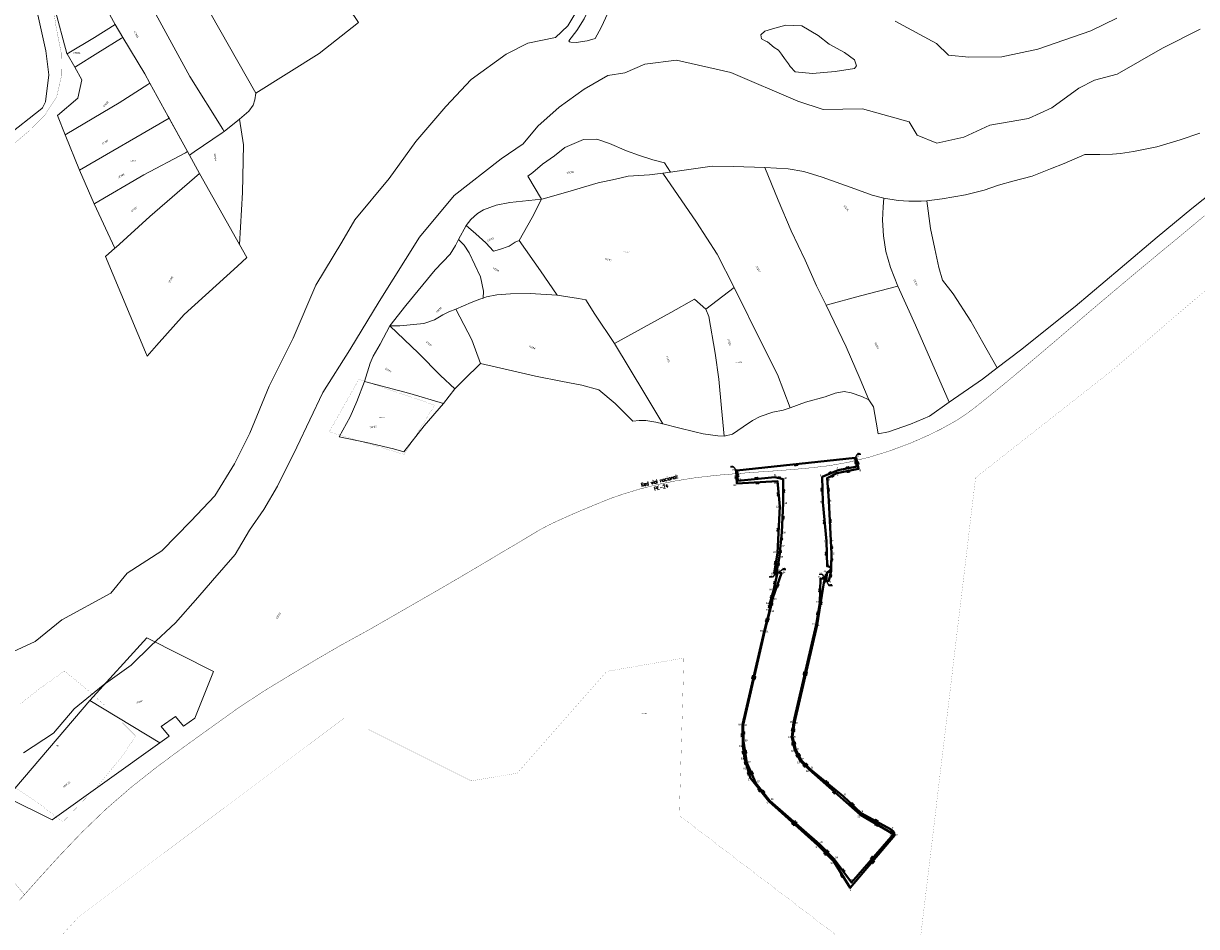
# Model space of a CAD drawing. Header units: metres. Extents: x 347609 to 404409, y 8548087 to 8605413.
# Tile 21 of 46: x 379702 to 380352, y 8570946 to 8571446. Entities that reach past the tile are written whole.
import ezdxf
from ezdxf import colors
from ezdxf.entities.mleader import LeaderData, LeaderLine
from ezdxf.enums import TextEntityAlignment as Align
from ezdxf.math import Vec2, Vec3

# ---------------------------------------------------------------- set-up
doc = ezdxf.new("R2010")
doc.units = ezdxf.units.M
doc.linetypes.add('ACAD_ISO04W100', pattern=[30, 24, -3, 0, -3])
for name, color, linetype in [('00_TEXTO', 7, 'Continuous'), ('manzanas', 2, 'Continuous'), ('Predios Rurales', 90, 'Continuous'), ('VERTICES', 244, 'Continuous'), ('ZR_LIMA_PSAD56_A_WGS84', 210, 'Continuous')]:
    doc.layers.add(name, color=color, linetype=linetype)
doc.layers.add('01. RIO', color=7, linetype='Continuous', lineweight=5, true_color=0x2776bb)
for name, color, linetype, lineweight in [('DISTANCIA', 7, 'Continuous', 9), ('Red vial nacional', 242, 'Continuous', 40), ('Red vial vecinal', 241, 'ACAD_ISO04W100', 30)]:
    doc.layers.add(name, color=color, linetype=linetype, lineweight=lineweight)
doc.layers.add('LIMITES CONSTRUCTIVO 2', color=40, linetype='Continuous', true_color=0xffbf00)
doc.layers.add('Predios Rurales Nombres', color=7, linetype='Continuous', true_color=0xffffff)
doc.styles.add('ARIAL', font='arial.ttf')
doc.styles.add('ROMANS', font='romans.shx')
doc.styles.add('ROMANS-SP', font='romans.shx', dxfattribs={"width": 0.75})
doc.styles.get("Standard").update_dxf_attribs({"font": 'simplex.shx'})
doc.styles.add('VERTICES', font='sanssb__.ttf')

# ---------------------------------------------------------------- blocks, each defined once
blk = doc.blocks.new('REIORORI')
at = {"layer": '01. RIO', "color": 152, "lineweight": 15, "true_color": 0x2776bb, "flags": 128}
for points in [[(379696.38, 8571097.91), (379708.68, 8571103.68), (379723.49, 8571115.73), (379750.6, 8571130.54), (379759.64, 8571141.58), (379778.89, 8571153.91), (379794.95, 8571170.37), (379808.21, 8571184.42), (379819.05, 8571202.08), (379827.53, 8571219.05), (379838.37, 8571245.14), (379851.62, 8571271.64), (379864.07, 8571300.95), (379878.56, 8571324.74), (379885.79, 8571337.18), (379904.67, 8571360.07), (379919.53, 8571380.54), (379936, 8571399.81), (379950.15, 8571414.83), (379969.43, 8571428.88), (379981.48, 8571434.9), (379996.74, 8571438.11), (380003.57, 8571444.54), (380011.2, 8571456.98)], [(380184.81, 8571447.12), (380207.7, 8571434.65), (380214.33, 8571428.34), (380225.69, 8571427.08), (380243.9, 8571427.38), (380263.79, 8571431.64), (380293.18, 8571441.76), (380307.54, 8571448.7)], [(379702.19, 8571042.05), (379718.82, 8571052.97), (379730.39, 8571066.49), (379746.41, 8571079.56), (379761.89, 8571090.64), (379772.98, 8571101.56), (379786.36, 8571113.97), (379798.75, 8571127.98), (379806.9, 8571137.43), (379819.49, 8571151.83), (379827.31, 8571165.36), (379835.3, 8571176.76), (379842.81, 8571189.68), (379853.57, 8571211.35), (379867.94, 8571241.55), (379882.94, 8571265.17), (379899.25, 8571291.93), (379921.44, 8571327.52), (379940.67, 8571350.66), (379966.8, 8571370.89), (379978.86, 8571379.2), (379987.01, 8571388.98), (379998.75, 8571399.41), (380012.63, 8571409.54), (380025.84, 8571417.04), (380035.13, 8571418.5), (380046.21, 8571423.23), (380063.87, 8571425.53), (380093.86, 8571418.68), (380131.04, 8571402.87), (380145.06, 8571398.14), (380166.7, 8571398.66), (380192.59, 8571391.34), (380197.04, 8571384.02), (380208.02, 8571379.58), (380222.93, 8571382.97), (380237.31, 8571389.51), (380258.76, 8571393.17), (380271.65, 8571399.2), (380286.56, 8571409.92), (380295.19, 8571414.37), (380307.74, 8571417.76), (380332.85, 8571432.14), (380353.77, 8571442.6)]]:
    blk.add_lwpolyline(points, dxfattribs=at)
for points in [[(380004.21, 8571436.17), (380008.64, 8571441.84), (380012.61, 8571448.42), (380014.66, 8571452.84), (380019.31, 8571457.04), (380022.6, 8571459.31), (380028.05, 8571459.65), (380030.77, 8571458.86), (380032.48, 8571457.61), (380031.79, 8571455.68), (380025.78, 8571451.6), (380022.03, 8571443.54), (380018.74, 8571437.41), (380014.31, 8571436.28), (380008.19, 8571435.37), (380005.26, 8571435.44), (380004.5, 8571435.62)], [(380112.93, 8571436.24), (380110.91, 8571437.26), (380110.48, 8571439.58), (380112.73, 8571441.61), (380118.18, 8571443.14), (380124.42, 8571444.81), (380133.28, 8571444.45), (380142.22, 8571439.15), (380148.24, 8571434.43), (380156.89, 8571429.71), (380162.26, 8571425.72), (380163.5, 8571422.45), (380162.26, 8571420.85), (380151.66, 8571419.26), (380139.17, 8571418.09), (380129.58, 8571418.96), (380126.75, 8571422.01), (380125.73, 8571423.47), (380123.62, 8571426.44), (380121.95, 8571428.91), (380120.28, 8571431.02), (380117.89, 8571432.47), (380114.26, 8571435.66)]]:
    blk.add_lwpolyline(points, close=True, dxfattribs=at)
blk = doc.blocks.new('A$Ccddf2713')
at = {"layer": 'VERTICES', "color": 6}
for centre in [(380163.31, 8571205.42), (380162.81, 8571205.37), (380164.58, 8571199.28), (380096.75, 8571198.35), (380097.29, 8571198.41), (380119.71, 8571192.53), (380147.14, 8571194.09), (380152.48, 8571196.83), (380097.14, 8571191.24), (380148.05, 8571181.72), (380120.97, 8571178.4), (380149.21, 8571159.44), (380119.63, 8571152.82), (380149.53, 8571152.35), (380117.95, 8571141.45), (380119.53, 8571141.06), (380149.42, 8571144.99), (380149.42, 8571142.81), (380145.52, 8571137.26), (380148.17, 8571137.27), (380117.51, 8571131.86), (380115.51, 8571121.24), (380115.56, 8571124.67), (380112.27, 8571109.25), (380141.62, 8571112.96), (380100.32, 8571057.57), (380129.09, 8571058.94), (380128.07, 8571050.89), (380100.47, 8571045.87), (380129.78, 8571043.78), (380101.53, 8571039.11), (380132.96, 8571037.78), (380102.84, 8571033.94), (380137.8, 8571033), (380104.8, 8571028.03), (380156.13, 8571018.14), (380114.91, 8571015.26), (380165.95, 8571008.78), (380182.68, 8570999.59), (380184.62, 8570996.49), (380142.05, 8570990.96), (380150.82, 8570981.96), (380160.03, 8570967.36)]:
    blk.add_circle(centre, 0.2, dxfattribs=at)
at = {"layer": 'DISTANCIA', "style": 'ROMANS'}
for s, p in [('0.51', (380164.8, 8571207.69)), ('0.54', (380094.63, 8571200.61)), ('1.63', (380116.05, 8571139.72)), ('2.65', (380149.13, 8571135.05))]:
    blk.add_text(s, height=0.5, dxfattribs=at).set_placement(p, align=Align.MIDDLE)
for s, rotation, p in [('6.27', 281.62835, (380164.52, 8571202.57)), ('7.12', 273.14124, (380096.31, 8571194.8)), ('6.00', 27.16679, (380150.25, 8571195.05)), ('12.34', 11.43458, (380158.97, 8571197.52)), ('22.60', 3.25397, (380108.58, 8571191.24)), ('12.40', 274.19416, (380148.19, 8571187.86)), ('14.19', 275.09862, (380119.7, 8571185.24)), ('22.31', 272.99603, (380149.24, 8571170.28)), ('25.61', 87.00895, (380119.67, 8571165.6)), ('7.10', 272.53606, (380150.03, 8571155.91)), ('11.50', 81.61877, (380118.19, 8571147.16)), ('7.36', 89.17006, (380150.13, 8571148.83)), ('9.42', 77.58386, (380117.84, 8571136.31)), ('5.69', 77.29581, (380149.44, 8571139.92)), ('7.45', 74.82649, (380115.96, 8571128.58)), ('3.43', 89.12338, (380114.86, 8571123)), ('24.61', 80.88646, (380144.13, 8571125.01)), ('12.42', 74.90159, (380113.26, 8571115.32)), ('53.04', 76.98244, (380105.77, 8571084.09)), ('55.46', 76.94118, (380135.88, 8571085.78)), ('11.71', 270.70953, (380099.71, 8571051.81)), ('8.11', 82.74608, (380129.15, 8571054.64)), ('7.31', 283.5194, (380129.53, 8571047.38)), ('6.84', 278.95022, (380100.37, 8571042.17)), ('5.33', 284.23473, (380101.62, 8571036.4)), ('6.80', 297.92234, (380131.9, 8571041.05)), ('6.23', 288.32245, (380103.38, 8571030.44)), ('6.80', 315.39333, (380135.89, 8571035.75)), ('23.59', 320.96433, (380147.25, 8571026.02)), ('16.29', 308.3863, (380109.35, 8571021.31)), ('13.57', 316.36455, (380161.44, 8571013.9)), ('19.09', 331.2436, (380174.59, 8571004.78)), ('36.42', 318.15808, (380128.3, 8571002.44)), ('3.66', 301.93228, (380184.08, 8570998.47)), ('12.57', 314.25839, (380145.95, 8570985.98)), ('38.12', 49.83588, (380172.83, 8570981.44)), ('17.26', 302.24303, (380155.08, 8570973.99))]:
    blk.add_text(s, height=0.5, rotation=rotation, dxfattribs=at).set_placement(p, align=Align.MIDDLE)
at = {"layer": 'VERTICES', "style": 'VERTICES'}
for s, p in [('A', (380164.29, 8571206.39)), ('O1', (380095.39, 8571198.82)), ('D', (380148.28, 8571193.25)), ('C', (380153.07, 8571195.74)), ('B', (380165.57, 8571198.4)), ('N1', (380096.18, 8571190.26)), ('M1', (380118.65, 8571191.53)), ('E', (380149.18, 8571181.83)), ('L1', (380119.59, 8571178.44)), ('K1', (380118.2, 8571153.11)), ('F', (380150.42, 8571159.53)), ('G', (380150.85, 8571152.4)), ('J1', (380116.71, 8571141.42)), ('I1', (380118.7, 8571140.24)), ('K', (380146.4, 8571136.29)), ('J', (380148.9, 8571136.69)), ('H1', (380116.1, 8571132.43)), ('G1', (380114.09, 8571124.96)), ('F1', (380114.2, 8571121.27)), ('E1', (380110.95, 8571109.66)), ('L', (380142.8, 8571112.81)), ('D1', (380098.92, 8571057.7)), ('M', (380130.28, 8571058.66)), ('N', (380129.24, 8571050.97)), ('C1', (380099.09, 8571045.84)), ('O', (380130.94, 8571044.34)), ('B1', (380100.17, 8571038.93)), ('P', (380133.89, 8571038.75)), ('A1', (380101.49, 8571033.46)), ('Q', (380138.69, 8571033.87)), ('Z', (380103.77, 8571027.3)), ('R', (380157.06, 8571019.05)), ('Y', (380113.98, 8571014.22)), ('S', (380166.72, 8571009.78)), ('T', (380183.43, 8571000.58)), ('U', (380185.79, 8570996.69)), ('X', (380141.24, 8570989.87)), ('W', (380149.73, 8570980.98)), ('V', (380160.09, 8570966.07))]:
    blk.add_text(s, height=0.9, dxfattribs=at).set_placement(p, align=Align.MIDDLE)
at = {"layer": '00_TEXTO', "color": 0, "lineweight": 9}
ml = blk.add_multileader_mtext('Standard', dxfattribs=at)
ml.set_content('')
ml.set_leader_properties()
ml.build(insert=Vec2(0, 0))
ml.multileader.update_dxf_attribs({"text_right_attachment_type": 6, "dogleg_length": 3, "arrow_head_size": 0.3})
ctx = ml.context
ctx.base_point, ctx.char_height, ctx.arrow_head_size, ctx.landing_gap_size, ctx.plane_origin = Vec3(380165.87, 8571207.38), 0.009, 0.3, 0.0045, Vec3(380159.69, 8571199.62)
ctx.right_attachment = 6
notes = []
notes.append((ctx, [(1, (1, 1, 0), (380163.91, 8571207.38), (1, 0), 1.95, [(0, [(380163.05, 8571205.45)], 0, [])])]))
ctx.mtext.insert, ctx.mtext.text_direction, ctx.mtext.rotation, ctx.mtext.flow_direction = Vec3(380165.87, 8571207.38), Vec3(-1, 0), 3.141593, 5
ml = blk.add_multileader_mtext('Standard', dxfattribs=at)
ml.set_content('')
ml.set_leader_properties()
ml.build(insert=Vec2(0, 0))
ml.multileader.update_dxf_attribs({"text_right_attachment_type": 6, "dogleg_length": 3, "arrow_head_size": 0.3})
ctx = ml.context
ctx.base_point, ctx.char_height, ctx.arrow_head_size, ctx.landing_gap_size, ctx.plane_origin = Vec3(380093.66, 8571200.28), 0.009, 0.3, 0.0045, Vec3(380093.64, 8571192.69)
ctx.right_attachment, ctx.text_align_type = 6, 2
notes.append((ctx, [(0, (1, 1, 0), (380095.62, 8571200.29), (-1, 0), 1.95, [(0, [(380097, 8571198.53)], 0, [])])]))
ctx.mtext.insert, ctx.mtext.text_direction, ctx.mtext.rotation, ctx.mtext.alignment, ctx.mtext.flow_direction = Vec3(380093.67, 8571200.28), Vec3(-1, 0), 3.141593, 3, 5
ml = blk.add_multileader_mtext('Standard', dxfattribs=at)
ml.set_content('')
ml.set_leader_properties()
ml.build(insert=Vec2(0, 0))
ml.multileader.update_dxf_attribs({"text_right_attachment_type": 6, "dogleg_length": 3, "arrow_head_size": 0.3})
ctx = ml.context
ctx.base_point, ctx.char_height, ctx.arrow_head_size, ctx.landing_gap_size, ctx.plane_origin = Vec3(380115.01, 8571139.41), 0.009, 0.3, 0.0045, Vec3(380115.07, 8571135.27)
ctx.right_attachment, ctx.text_align_type = 6, 2
notes.append((ctx, [(0, (1, 1, 0), (380116.97, 8571139.41), (-1, 0), 1.95, [(0, [(380118.44, 8571141.11)], 0, [])])]))
ctx.mtext.insert, ctx.mtext.text_direction, ctx.mtext.rotation, ctx.mtext.alignment, ctx.mtext.flow_direction = Vec3(380115.01, 8571139.4), Vec3(-1, 0), 3.141593, 3, 5
ml = blk.add_multileader_mtext('Standard', dxfattribs=at)
ml.set_content('')
ml.set_leader_properties()
ml.build(insert=Vec2(0, 0))
ml.multileader.update_dxf_attribs({"text_right_attachment_type": 6, "dogleg_length": 3, "arrow_head_size": 0.3})
ctx = ml.context
ctx.base_point, ctx.char_height, ctx.arrow_head_size, ctx.landing_gap_size, ctx.plane_origin = Vec3(380150.11, 8571134.72), 0.009, 0.3, 0.0045, Vec3(380143.59, 8571131.26)
ctx.right_attachment = 6
notes.append((ctx, [(1, (1, 1, 0), (380148.16, 8571134.72), (1, 0), 1.95, [(0, [(380146.96, 8571137.09)], 0, [])])]))
ctx.mtext.insert, ctx.mtext.text_direction, ctx.mtext.rotation, ctx.mtext.flow_direction = Vec3(380150.12, 8571134.71), Vec3(-1, 0), 3.141593, 5
for ctx, leaders in notes:
    for number, flags, end, landing, length, lines in leaders:
        leader = LeaderData()
        leader.index, (leader.has_last_leader_line, leader.has_dogleg_vector, leader.attachment_direction) = number, flags
        leader.last_leader_point, leader.dogleg_vector, leader.dogleg_length = Vec3(end), Vec3(landing), length
        for number, points, colour, breaks in lines:
            line = LeaderLine()
            line.index, line.vertices, line.color, line.breaks = number, Vec3.list(points), colors.encode_raw_color(colour), breaks
            leader.lines.append(line)
        ctx.leaders.append(leader)

msp = doc.modelspace()

# ---------------------------------------------------------------- linework, layer by layer
at = {"layer": 'LIMITES CONSTRUCTIVO 2', "lineweight": 40, "ltscale": 30, "flags": 128}
msp.add_lwpolyline([(380163.31, 8571205.42), (380164.58, 8571199.28), (380152.48, 8571196.83), (380147.14, 8571194.09), (380148.05, 8571181.72), (380149.21, 8571159.44), (380149.53, 8571152.35), (380149.42, 8571144.99), (380149.42, 8571142.81), (380148.17, 8571137.27), (380145.52, 8571137.26), (380141.62, 8571112.96), (380129.09, 8571058.94), (380128.07, 8571050.89), (380129.78, 8571043.78), (380132.96, 8571037.78), (380137.8, 8571033), (380156.13, 8571018.14), (380165.95, 8571008.78), (380182.68, 8570999.59), (380184.62, 8570996.49), (380160.03, 8570967.36), (380150.82, 8570981.96), (380142.05, 8570990.96), (380114.91, 8571015.26), (380104.8, 8571028.03), (380102.84, 8571033.94), (380101.53, 8571039.11), (380100.47, 8571045.87), (380100.32, 8571057.57), (380112.27, 8571109.25), (380115.51, 8571121.24), (380115.56, 8571124.67), (380117.51, 8571131.86), (380119.53, 8571141.06), (380117.95, 8571141.45), (380119.63, 8571152.82), (380120.97, 8571178.4), (380119.71, 8571192.53), (380097.14, 8571191.24), (380096.75, 8571198.35), (380097.29, 8571198.41), (380162.81, 8571205.37)], close=True, dxfattribs=at)
at = {"layer": 'LIMITES CONSTRUCTIVO 2', "color": 144, "lineweight": 40, "ltscale": 30, "flags": 128}
msp.add_lwpolyline([(380097.29, 8571198.41), (380097.8, 8571192.73), (380118.24, 8571194.65), (380122.86, 8571193.55), (380122.91, 8571180.39), (380122.1, 8571164.06), (380121.47, 8571156.78), (380120.74, 8571150.81), (380119.09, 8571142.15), (380121.95, 8571141.58), (380117.08, 8571127.92), (380115.65, 8571121.16), (380112.67, 8571109.83), (380100.63, 8571057.54), (380100.84, 8571048.59), (380102.68, 8571036.5), (380107.8, 8571025.3), (380115.49, 8571015.54), (380142.94, 8570991.57), (380151.18, 8570983.17), (380160.63, 8570970.3), (380183.95, 8570997.11), (380165.61, 8571007.81), (380137.18, 8571032.83), (380132.47, 8571037.45), (380129.3, 8571043.65), (380127.64, 8571050.77), (380128.61, 8571058.85), (380141.17, 8571113.01), (380143.21, 8571125.39), (380143.53, 8571138.63), (380146.76, 8571138.22), (380146.97, 8571141.74), (380149.15, 8571142.94), (380149.23, 8571144.87), (380147.13, 8571145.45), (380146.89, 8571159.24), (380144.87, 8571180.92), (380144.46, 8571194.8), (380153.27, 8571198.55), (380163.76, 8571200.58), (380162.81, 8571205.37)], close=True, dxfattribs=at)
at = {"layer": 'Predios Rurales', "lineweight": 0}
for points in [[(379830.92, 8571407.18), (379775.75, 8571504.45), (379812.51, 8571522.69), (379826.93, 8571530.58), (379827.42, 8571529.4), (379830.48, 8571522.01), (379849.99, 8571487.81), (379857.19, 8571491.99), (379887.8, 8571446.4), (379865.92, 8571429.14)], [(379794.44, 8571416.47), (379753.51, 8571491.4), (379752.64, 8571492.98), (379775.75, 8571504.45), (379830.92, 8571407.18), (379830.34, 8571403.61), (379829.38, 8571400.62), (379826.97, 8571397.25), (379821.91, 8571392.8), (379813.28, 8571386.1), (379812.56, 8571387.27)], [(379757.31, 8571438.12), (379753.04, 8571445.24), (379733.92, 8571479.92), (379739.16, 8571484.92), (379742.27, 8571487.89), (379743.16, 8571488.27), (379752.64, 8571492.98), (379753.51, 8571491.4), (379794.44, 8571416.47), (379812.56, 8571387.27), (379813.28, 8571386.1), (379812.34, 8571385.37), (379796.82, 8571374.74), (379794.12, 8571372.89), (379793.04, 8571374.86), (379782.31, 8571394.41), (379772.25, 8571412.74), (379769.37, 8571418)], [(379726.23, 8571429.28), (379719.38, 8571454.73), (379724.78, 8571471.18), (379733.92, 8571479.92), (379753.04, 8571445.24), (379741.63, 8571437.98), (379726.37, 8571429.03)], [(379658.97, 8571447.98), (379691.56, 8571463.16), (379704.55, 8571467.93), (379710.19, 8571450.56), (379714.63, 8571430.7), (379716.24, 8571417.4), (379714.43, 8571402.44), (379712.81, 8571399.2), (379712.73, 8571399.04), (379712.48, 8571398.84), (379692.23, 8571382.83), (379692.11, 8571383.07), (379675.71, 8571417.54), (379659.08, 8571447.78)], [(379726.37, 8571429.03), (379741.63, 8571437.98), (379753.04, 8571445.24), (379757.31, 8571438.12), (379756.57, 8571437.68), (379743.34, 8571429.61), (379730.98, 8571421.89), (379730.6, 8571421.64)], [(379725.34, 8571384.12), (379721, 8571394.93), (379732.35, 8571404.53), (379734.59, 8571414.67), (379730.6, 8571421.64), (379730.98, 8571421.89), (379743.34, 8571429.61), (379756.57, 8571437.68), (379757.31, 8571438.12), (379769.37, 8571418), (379772.25, 8571412.74), (379771.05, 8571411.98), (379755.28, 8571401.88), (379726.34, 8571384.72)], [(379733.18, 8571364.53), (379725.34, 8571384.12), (379726.34, 8571384.72), (379755.28, 8571401.88), (379771.05, 8571411.98), (379772.25, 8571412.74), (379782.31, 8571394.41), (379782.83, 8571393.45)], [(379741.36, 8571346.01), (379733.18, 8571364.53), (379782.83, 8571393.45), (379793.04, 8571374.86), (379791.88, 8571374.24), (379768.93, 8571361.99), (379741.69, 8571346.21)], [(379821.89, 8571323.56), (379799.62, 8571362.86), (379794.12, 8571372.89), (379796.82, 8571374.74), (379812.34, 8571385.37), (379813.28, 8571386.1), (379821.91, 8571392.8), (379824.07, 8571378.71), (379823.51, 8571352.18)], [(380020.37, 8571357.59), (380002.26, 8571352.17), (379989.99, 8571348.78), (379989, 8571348.62), (379981.43, 8571361.32), (379984.3, 8571363.38), (379989.7, 8571367.85), (379996.31, 8571372.64), (380002.05, 8571377.08), (380012.26, 8571381.66), (380019.67, 8571381.7), (380026.79, 8571379.37), (380036.09, 8571375.29), (380043.36, 8571372.75), (380050.63, 8571370.39), (380057.14, 8571368.61), (380060.47, 8571363.57), (380056.31, 8571362.99), (380048.91, 8571362.07), (380037.11, 8571361.21), (380030.06, 8571359.72)], [(379741.36, 8571346.01), (379741.69, 8571346.21), (379768.93, 8571361.99), (379791.88, 8571374.24), (379793.04, 8571374.86), (379794.12, 8571372.89), (379799.62, 8571362.86), (379772.12, 8571338.94), (379753.43, 8571321.9), (379752.82, 8571321.35)], [(379821.89, 8571323.56), (379825.99, 8571316.32), (379820.75, 8571311.55), (379791.28, 8571284.71), (379775.87, 8571267.54), (379770.65, 8571261.72), (379769.74, 8571263.91), (379747.75, 8571316.86), (379752.82, 8571321.35), (379753.43, 8571321.9), (379772.12, 8571338.94), (379799.62, 8571362.86)], [(380029.52, 8571268.66), (380018.58, 8571284.94), (380013.69, 8571292.75), (380009.54, 8571293.58), (379997.65, 8571295.36), (379988.57, 8571308.86), (379976.64, 8571325.64), (379983.91, 8571338.43), (379989, 8571348.62), (379989.99, 8571348.78), (380002.26, 8571352.17), (380020.37, 8571357.59), (380030.06, 8571359.72), (380037.11, 8571361.21), (380048.91, 8571362.07), (380056.31, 8571362.99), (380074.82, 8571335.76), (380086.25, 8571318.15), (380095.66, 8571299.66), (380079.99, 8571287.7), (380073.82, 8571293.3), (380060.64, 8571285.9)], [(380111.84, 8571267.15), (380095.66, 8571299.66), (380086.25, 8571318.15), (380074.82, 8571335.76), (380056.31, 8571362.99), (380060.47, 8571363.57), (380064.15, 8571364.08), (380083.47, 8571366.76), (380095.24, 8571366.63), (380106.93, 8571366.26), (380112.65, 8571366.01), (380120.1, 8571347.95), (380127.23, 8571331), (380134.98, 8571314.85), (380141.36, 8571300.56), (380146.62, 8571289.81), (380157.65, 8571266.8), (380165.4, 8571249), (380170.21, 8571237.55), (380166.4, 8571239.39), (380160.44, 8571241.42), (380156.66, 8571242.19), (380151.57, 8571241.14), (380146.19, 8571239.19), (380135.31, 8571236.18), (380126.71, 8571233.01), (380119.72, 8571251.46)], [(380141.36, 8571300.56), (380134.98, 8571314.85), (380127.23, 8571331), (380120.1, 8571347.95), (380112.65, 8571366.01), (380125.57, 8571365.38), (380134.25, 8571363.96), (380144.39, 8571360.74), (380162.58, 8571354.25), (380172.08, 8571350.73), (380178.64, 8571349.1), (380178.19, 8571344.29), (380177.81, 8571336.92), (380178.35, 8571328.21), (380179.64, 8571319.6), (380182.21, 8571310.66), (380186.4, 8571300.44), (380165.68, 8571295.06), (380146.62, 8571289.81)], [(379962.42, 8571319.69), (379958.23, 8571324.45), (379952.79, 8571329.34), (379947.32, 8571334.03), (379949.92, 8571337.28), (379953.55, 8571340.56), (379957.03, 8571342.72), (379963.88, 8571345.17), (379971.51, 8571346.78), (379989, 8571348.62), (379983.91, 8571338.43), (379976.64, 8571325.64), (379974.56, 8571324.73), (379971.07, 8571322.63), (379965.77, 8571320.67)], [(380196.05, 8571278.8), (380186.4, 8571300.44), (380182.21, 8571310.66), (380179.64, 8571319.6), (380178.35, 8571328.21), (380177.81, 8571336.92), (380178.19, 8571344.29), (380178.64, 8571349.1), (380186.56, 8571347.83), (380192.41, 8571347.39), (380199.2, 8571347.39), (380202.37, 8571347.64), (380204.49, 8571332.24), (380206.75, 8571321.15), (380209, 8571310.71), (380211.15, 8571303.82), (380217, 8571296.23), (380226.77, 8571280.96), (380233.32, 8571269.22), (380241.31, 8571255.15), (380233.27, 8571248.92), (380214.75, 8571236.16)], [(379955.37, 8571305.5), (379949.1, 8571318.78), (379946.17, 8571323.12), (379943.17, 8571326.22), (379947.32, 8571334.03), (379952.79, 8571329.34), (379958.23, 8571324.45), (379962.42, 8571319.69), (379965.77, 8571320.67), (379971.07, 8571322.63), (379974.56, 8571324.73), (379976.64, 8571325.64), (379988.57, 8571308.86), (379997.65, 8571295.36), (379982.81, 8571296.28), (379971.87, 8571296.11), (379964.33, 8571295.53), (379958.53, 8571294.45), (379956.7, 8571293.82), (379956.91, 8571297.67)], [(379937.68, 8571286.27), (379934.45, 8571284.52), (379929.73, 8571281.78), (379923.93, 8571279.7), (379910.67, 8571278.37), (379905.11, 8571278.53), (379913.98, 8571289.78), (379930.17, 8571309.51), (379938.43, 8571318.16), (379941.42, 8571322.93), (379943.17, 8571326.22), (379946.17, 8571323.12), (379949.1, 8571318.78), (379955.37, 8571305.5), (379956.91, 8571297.67), (379956.7, 8571293.82), (379954.88, 8571293.2), (379950.2, 8571291.33), (379941.66, 8571287.76)], [(380087.33, 8571248.87), (380085.13, 8571263.27), (380081.65, 8571283.63), (380079.99, 8571287.7), (380095.66, 8571299.66), (380111.84, 8571267.15), (380119.72, 8571251.46), (380126.71, 8571233.01), (380122.91, 8571231.74), (380117.2, 8571230.61), (380110.09, 8571228.27), (380105.83, 8571226.06), (380100.79, 8571222.46), (380094.77, 8571218.53), (380090.15, 8571217.43), (380088.65, 8571232.84)], [(380165.4, 8571249), (380157.65, 8571266.8), (380146.62, 8571289.81), (380165.68, 8571295.06), (380186.4, 8571300.44), (380196.05, 8571278.8), (380214.75, 8571236.16), (380203.81, 8571228.44), (380193.37, 8571223.95), (380181.1, 8571219.8), (380175.39, 8571218.75), (380174.33, 8571225.15), (380172.87, 8571233.65), (380170.21, 8571237.55)], [(379985.65, 8571250.65), (379975.46, 8571253.02), (379955.37, 8571257.65), (379950.42, 8571270.72), (379941.66, 8571287.76), (379950.2, 8571291.33), (379954.88, 8571293.2), (379956.7, 8571293.82), (379958.53, 8571294.45), (379964.33, 8571295.53), (379971.87, 8571296.11), (379982.81, 8571296.28), (379997.65, 8571295.36), (380009.54, 8571293.58), (380013.69, 8571292.75), (380018.58, 8571284.94), (380029.52, 8571268.66), (380046.3, 8571240.72), (380056.18, 8571224.13), (380052.42, 8571225.09), (380046.75, 8571226.11), (380043.05, 8571226.11), (380039.69, 8571225.77), (380029.81, 8571235.48), (380020.88, 8571243.03), (380011.39, 8571245.69), (380000.72, 8571247.58)], [(380056.18, 8571224.13), (380046.3, 8571240.72), (380029.52, 8571268.66), (380060.64, 8571285.9), (380073.82, 8571293.3), (380079.99, 8571287.7), (380081.65, 8571283.63), (380085.13, 8571263.27), (380087.33, 8571248.87), (380088.65, 8571232.84), (380090.15, 8571217.43), (380086.72, 8571217.58), (380082.62, 8571218.14), (380078.51, 8571218.71), (380073.9, 8571219.78), (380064.89, 8571222.07)], [(379941, 8571243.52), (379933.22, 8571250.92), (379920.94, 8571263.36), (379905.11, 8571278.53), (379910.67, 8571278.37), (379923.93, 8571279.7), (379929.73, 8571281.78), (379934.45, 8571284.52), (379937.68, 8571286.27), (379941.66, 8571287.76), (379950.42, 8571270.72), (379955.37, 8571257.65), (379946.02, 8571248.56)], [(379916.23, 8571241.07), (379891.11, 8571247.72), (379894.14, 8571257.73), (379895.88, 8571261.63), (379899.69, 8571268.28), (379905.11, 8571278.53), (379920.94, 8571263.36), (379933.22, 8571250.92), (379941, 8571243.52), (379934.79, 8571235.48)], [(379907.03, 8571210.31), (379892.1, 8571213.8), (379877.06, 8571216.94), (379883.07, 8571228.12), (379886.88, 8571236.59), (379891.11, 8571247.72), (379916.23, 8571241.07), (379934.79, 8571235.48), (379924.05, 8571223.03), (379912.75, 8571208.77)], [(379777.7, 8571047.61), (379739.05, 8571071.04), (379770.55, 8571105.81), (379807.43, 8571087.16), (379797.1, 8571061.28), (379790.87, 8571056.89), (379786.47, 8571062.2), (379778.54, 8571056.61), (379782.94, 8571051.3)], [(379718.19, 8571004.91), (379693.27, 8571017.31), (379739.05, 8571071.04), (379777.7, 8571047.61)]]:
    msp.add_lwpolyline(points, close=True, dxfattribs=at)
msp.add_lwpolyline([(380367.91, 8571358.37), (380349.1, 8571343.34), (380329.91, 8571327.59), (380309.44, 8571310.22), (380284.45, 8571289.16), (380254.32, 8571265.03), (380241.31, 8571255.15), (380233.32, 8571269.22), (380226.77, 8571280.96), (380217, 8571296.23), (380211.15, 8571303.82), (380209, 8571310.71), (380206.75, 8571321.15), (380204.49, 8571332.24), (380202.37, 8571347.64), (380210.88, 8571348.78), (380223.88, 8571350.91), (380234.17, 8571353.54), (380242.16, 8571356.3), (380249.98, 8571358.54), (380260.68, 8571361.36), (380270.81, 8571365.37), (380278.42, 8571368.25), (380289.84, 8571373.27), (380298.26, 8571373.3), (380305.14, 8571373.47), (380309.69, 8571373.88), (380316.74, 8571374.96), (380329.71, 8571377.49), (380342.64, 8571381.48), (380353.58, 8571385.13)], dxfattribs=at)
at = {"layer": 'Red vial nacional', "lineweight": -2, "transparency": 33554623, "const_width": 0.2}
msp.add_lwpolyline([(379700.03, 8570960.47), (379710.91, 8570972.7), (379722.68, 8570985.6), (379734.99, 8570998.49), (379748.08, 8571011.05), (379761.95, 8571023.07), (379776.45, 8571034.52), (379791.24, 8571045.45), (379806.13, 8571056.16), (379820.94, 8571066.75), (379835.59, 8571076.41), (379849.77, 8571085.04), (379863.81, 8571093.4), (379877.93, 8571101.63), (379893.12, 8571109.94), (379907.19, 8571118.04), (379920.78, 8571125.87), (379933.51, 8571133.19), (379945.25, 8571140.03), (379955.77, 8571146.28), (379964.28, 8571151.35), (379969.85, 8571154.65), (379976.15, 8571158.35), (379982.04, 8571161.87), (379988.29, 8571165.63), (379993.83, 8571168.55), (379998.58, 8571170.76), (380006.27, 8571174.22), (380015.53, 8571178.11), (380020.79, 8571180.28), (380026.87, 8571182.75), (380034.45, 8571185.39), (380043.49, 8571188.13), (380053.25, 8571190.59), (380063.31, 8571192.62), (380074.16, 8571194.36), (380085.79, 8571195.69), (380097.73, 8571196.7), (380109.14, 8571197.54), (380119.04, 8571198.22), (380128.49, 8571198.96), (380138.02, 8571199.85), (380148.11, 8571201), (380158.87, 8571202.91), (380170.39, 8571205.69), (380182.21, 8571209.33), (380193.61, 8571213.62), (380203.29, 8571217.89), (380210.28, 8571221.31), (380219.46, 8571226.44), (380224.66, 8571229.91), (380230.89, 8571234.68), (380238.2, 8571240.58), (380246.2, 8571247.05), (380254.56, 8571254.04), (380263.69, 8571261.7), (380273.44, 8571269.99), (380283.79, 8571278.85), (380294.74, 8571288.18), (380306.27, 8571297.92), (380318.22, 8571307.95), (380330.57, 8571318.2), (380343.23, 8571328.6), (380356.06, 8571339.34)], dxfattribs=at)
at = {"layer": 'Red vial vecinal', "lineweight": 15, "transparency": 33554687, "const_width": 0.1}
for points in [[(379694.57, 8571377.22), (379705.64, 8571386.54), (379714, 8571395), (379720.6, 8571405.19), (379723.31, 8571416.84), (379723.12, 8571429.66), (379720.4, 8571443.45), (379718.45, 8571456.08)], [(379702.81, 8570963.61), (379694, 8570974)]]:
    msp.add_lwpolyline(points, dxfattribs=at)
at = {"layer": 'VERTICES', "color": 6}
for centre in [(380162.81, 8571205.37), (380163.76, 8571200.58), (380097.29, 8571198.41), (380097.8, 8571192.73), (380118.24, 8571194.65), (380122.86, 8571193.55), (380144.46, 8571194.8), (380153.27, 8571198.55), (380122.91, 8571180.39), (380144.87, 8571180.92), (380122.1, 8571164.06), (380121.47, 8571156.78), (380146.89, 8571159.24), (380120.74, 8571150.81), (380119.09, 8571142.15), (380121.95, 8571141.58), (380146.97, 8571141.74), (380147.13, 8571145.45), (380149.15, 8571142.94), (380149.23, 8571144.87), (380143.53, 8571138.63), (380146.76, 8571138.22), (380117.08, 8571127.92), (380115.65, 8571121.16), (380143.21, 8571125.39), (380112.67, 8571109.83), (380141.17, 8571113.01), (380100.63, 8571057.54), (380128.61, 8571058.85), (380127.64, 8571050.77), (380100.84, 8571048.59), (380129.3, 8571043.65), (380132.47, 8571037.45), (380102.68, 8571036.5), (380137.18, 8571032.83), (380107.8, 8571025.3), (380115.49, 8571015.54), (380165.61, 8571007.81), (380142.94, 8570991.57), (380183.95, 8570997.11), (380151.18, 8570983.17), (380160.63, 8570970.3)]:
    msp.add_circle(centre, 0.2, dxfattribs=at)
at = {"layer": 'ZR_LIMA_PSAD56_A_WGS84', "linetype": 'Continuous', "const_width": 0.052, "flags": 128}
msp.add_lwpolyline([(379175.26, 8569732.29), (379430.34, 8570124.25), (379515.86, 8570317.01), (379453.86, 8570452), (379476.59, 8570483.42), (379474.95, 8570633.16), (379562.15, 8570764.92), (379732.36, 8570950.75), (379880.05, 8571061.58), (379950.2, 8571026.55), (379975.56, 8571030.81), (380025.18, 8571087.16), (380067.9, 8571094.55), (380065.35, 8571007.38), (380195.16, 8570908.42), (380229.4, 8571194.41), (380305.87, 8571254.48), (380481.73, 8571405.46), (380505.14, 8571427.66), (380505.14, 8571427.66), (382041.08, 8569097.62), (379775.93, 8566556.24)], dxfattribs=at)
for points in [[(379741.69, 8571346.21), (379741.36, 8571346.01), (379733.18, 8571364.53), (379782.83, 8571393.45), (379793.04, 8571374.86), (379791.88, 8571374.24), (379768.93, 8571361.99), (379741.69, 8571346.21)], [(380095.66, 8571299.66), (380079.99, 8571287.7), (380073.82, 8571293.3), (380060.64, 8571285.9), (380029.52, 8571268.66), (380018.58, 8571284.94), (380013.69, 8571292.75), (380009.54, 8571293.58), (379997.65, 8571295.36), (379988.57, 8571308.86), (379976.64, 8571325.64), (379983.91, 8571338.43), (379989, 8571348.62), (379989.99, 8571348.78), (380002.26, 8571352.17), (380020.37, 8571357.59), (380030.06, 8571359.72), (380037.11, 8571361.21), (380048.91, 8571362.07), (380056.31, 8571362.99), (380074.82, 8571335.76), (380086.25, 8571318.15), (380095.66, 8571299.66)], [(380079.99, 8571287.7), (380095.66, 8571299.66), (380111.84, 8571267.16), (380119.72, 8571251.46), (380126.71, 8571233.01), (380122.91, 8571231.74), (380117.2, 8571230.61), (380110.08, 8571228.27), (380105.83, 8571226.06), (380100.79, 8571222.46), (380094.77, 8571218.53), (380090.15, 8571217.43), (380088.65, 8571232.84), (380087.33, 8571248.87), (380085.13, 8571263.28), (380081.65, 8571283.63), (380079.99, 8571287.7)], [(379929.9, 8571234.57), (379913.04, 8571207.24), (379871.53, 8571219.78), (379887.97, 8571248.86), (379929.9, 8571234.57)], [(379742.82, 8571023.28), (379723.99, 8571003.78), (379709.48, 8571015.05), (379689.72, 8571028.26), (379673.78, 8571040.93), (379686.36, 8571053.98), (379694.32, 8571062.89), (379700.18, 8571068.91), (379711.27, 8571077.67), (379724.87, 8571087.36), (379729.63, 8571083.53), (379737.13, 8571077.43), (379747.36, 8571068.29), (379764.23, 8571051.57), (379762.43, 8571048.52), (379757.19, 8571040.47), (379742.82, 8571023.28)]]:
    msp.add_lwpolyline(points, close=True, dxfattribs=at)

# ---------------------------------------------------------------- block references
msp.add_blockref('REIORORI', (0, 0))
at = {"layer": 'manzanas'}
msp.add_blockref('A$Ccddf2713', (0, 0), dxfattribs=at)

# ---------------------------------------------------------------- texts
at = {"layer": 'DISTANCIA', "style": 'ROMANS'}
for s, rotation, p in [('65.89', 6.0596, (380130.06, 8571201.26)), ('10.68', 10.95067, (380158.38, 8571200.16)), ('4.88', 281.19276, (380162.74, 8571202.84)), ('5.71', 275.17138, (380098.13, 8571195.62)), ('20.52', 5.37026, (380107.99, 8571194.28)), ('4.75', 346.66456, (380120.75, 8571194.63)), ('9.57', 23.08189, (380148.79, 8571197.27)), ('13.16', 270.24198, (380123.51, 8571187.01)), ('13.88', 271.66669, (380144.02, 8571187.88)), ('16.35', 87.14421, (380123.14, 8571172.11)), ('21.78', 275.34799, (380145.26, 8571169.98)), ('7.31', 85.07162, (380122.38, 8571160.38)), ('6.01', 82.99889, (380121.69, 8571153.6)), ('13.79', 270.98348, (380146.4, 8571152.43)), ('8.82', 79.24099, (380120.53, 8571146.35)), ('3.52', 86.5303, (380146.26, 8571140.13)), ('14.50', 70.40922, (380120.08, 8571134.46)), ('3.26', 352.84594, (380145.09, 8571139.02)), ('13.25', 88.64178, (380142.76, 8571132.03)), ('6.91', 78.03526, (380116.94, 8571124.43)), ('11.72', 75.2419, (380114.73, 8571115.37)), ('12.54', 80.62491, (380141.62, 8571119.3)), ('53.66', 77.033, (380107.34, 8571083.55)), ('55.60', 76.94196, (380134.28, 8571086.07)), ('8.95', 271.40169, (380101.35, 8571053.1)), ('8.14', 83.16994, (380127.56, 8571054.92)), ('12.23', 278.63604, (380102.43, 8571042.66)), ('7.30', 283.19007, (380127.82, 8571047.07)), ('6.96', 297.03869, (380130.34, 8571040.29)), ('12.32', 294.53895, (380105.84, 8571031.23)), ('6.60', 315.58659, (380134.4, 8571034.66)), ('12.42', 308.2452, (380112.11, 8571020.83)), ('37.87', 318.64172, (380150.95, 8571019.9)), ('36.45', 318.881, (380129.75, 8571003.94)), ('21.24', 329.72208, (380174.42, 8571001.86)), ('11.77', 314.44834, (380147.56, 8570987.74)), ('35.53', 48.97655, (380171.79, 8570984.14)), ('15.97', 306.25607, (380156.42, 8570977.08))]:
    msp.add_text(s, height=0.5, rotation=rotation, dxfattribs=at).set_placement(p, align=Align.MIDDLE)
msp.add_text('2.91', height=0.5, dxfattribs=at).set_placement((380123.37, 8571143.97), align=Align.MIDDLE)
at = {"layer": 'Predios Rurales Nombres', "color": 251, "true_color": 0x636466, "style": 'ARIAL'}
for s, rotation, p in [('07803', -60.72269, (379762.96, 8571441.04)), ('07800', 47.13894, (379747.06, 8571399.14)), ('07799', 31.6148, (379746.19, 8571378.43)), ('07804', -83.08549, (379807.35, 8571373.63)), ('07798', 30.15824, (379755, 8571359.74)), ('09050', 8.4289, (380003.15, 8571362.3)), ('07797', 37.03514, (379762.56, 8571341.12)), ('10225', -54.83391, (380156, 8571344.73)), ('10232', 24.04727, (379959.34, 8571324.72)), ('10230', -16.5779, (380023.87, 8571314.95)), ('10233', -30.43091, (379961.68, 8571309.93)), ('10227', -61.19143, (380107.38, 8571311.1)), ('07795', 58.73637, (379783.52, 8571301.94)), ('13324', -67.45266, (380194.71, 8571303.94)), ('10235', 41.10731, (379931.27, 8571285.44)), ('10229', -76.32374, (380091.82, 8571271.1)), ('10237', -38.3287, (379924.76, 8571269.06)), ('10234', -25.5781, (379981.74, 8571266.69)), ('10226', -65.08552, (380173.09, 8571268.96)), ('10231', -70.91745, (380057.67, 8571261.57)), ('10236', -32.19852, (379902.11, 8571254.3)), ('10240', 7.39031, (379893.98, 8571221.46)), ('10250', 57.60778, (379842.91, 8571115.84)), ('09047', 13.38214, (379764.82, 8571069.11)), ('018672', 36.47557, (379724.66, 8571022.43))]:
    msp.add_text(s, height=1, rotation=rotation, dxfattribs=at).set_placement(p, align=Align.BOTTOM_LEFT)
msp.add_text('07801', height=1, dxfattribs=at).set_placement((379729.96, 8571428.7), align=Align.BOTTOM_LEFT)
at = {"layer": 'Red vial nacional', "lineweight": 15, "insert": (380054.86, 8571190.92), "char_height": 2, "attachment_point": 5, "rotation": 13.58409, "line_spacing_factor": 1.125, "style": 'ROMANS-SP'}
msp.add_mtext_dynamic_manual_height_columns('Red vial nacional: PE-24', width=25.0161, gutter_width=12.5, heights=[0], dxfattribs=at)
at = {"layer": 'VERTICES', "style": 'VERTICES'}
for s, p in [('4', (380152.84, 8571199.77)), ('2', (380162.09, 8571204.37)), ('3', (380162.78, 8571201.24)), ('1', (380098.07, 8571197.61)), ('42', (380098.79, 8571193.7)), ('41', (380118.48, 8571195.99)), ('40', (380124.18, 8571194.16)), ('5', (380143.57, 8571195.54)), ('39', (380124.4, 8571180.31)), ('6', (380143.81, 8571181.04)), ('38', (380123.56, 8571164.01)), ('37', (380122.94, 8571156.67)), ('7', (380145.8, 8571159.12)), ('36', (380122.2, 8571150.55)), ('35', (380120.33, 8571142.99)), ('34', (380123.38, 8571141.93)), ('12', (380143.7, 8571141.44)), ('11', (380145.88, 8571142.61)), ('8', (380147.82, 8571146.32)), ('13', (380142.48, 8571139.6)), ('33', (380118.46, 8571127.33)), ('14', (380141.78, 8571125.6)), ('32', (380117.08, 8571120.57)), ('31', (380114.07, 8571109.27)), ('15', (380139.68, 8571113.4)), ('30', (380102.13, 8571057.47)), ('16', (380127.22, 8571059.25)), ('17', (380126.35, 8571050.73)), ('29', (380102.39, 8571048.93)), ('18', (380127.91, 8571043.16)), ('28', (380104.03, 8571037.17)), ('19', (380131.31, 8571036.77)), ('20', (380136.2, 8571031.89)), ('27', (380109.12, 8571026.19)), ('26', (380116.74, 8571016.49)), ('21', (380164.69, 8571006.86)), ('25', (380144.16, 8570992.67)), ('22', (380182.53, 8570996.93)), ('24', (380152.38, 8570984.13)), ('23', (380160.79, 8570971.65))]:
    msp.add_text(s, height=0.9, dxfattribs=at).set_placement(p, align=Align.MIDDLE)
at = {"layer": 'ZR_LIMA_PSAD56_A_WGS84', "color": 0, "lineweight": 0, "attachment_point": 7}
for s, insert, char_height, width in [('\\fMS Shell Dlg 2|i0|b0;\\H0.515938;21090614', (379761.51, 8571369.56), 0.5, 2.794), ('\\fMS Shell Dlg 2|i0|b0;\\H0.515938;P17023067', (380034.07, 8571319.05), 0.5, 3.1433), ('\\fMS Shell Dlg 2|i0|b0;\\H0.515938;P17023099', (380096.48, 8571258.12), 0.5, 3.1433), ('\\fMS Shell Dlg 2|i0|b0;\\H0.515938;90229222', (379899.21, 8571227.39), 0.5, 2.794), ('\\fMS Shell Dlg 2|i0|b0;\\H0.515938;21270636', (380044.39, 8571063.54), 1, 2.794), ('\\fMS Shell Dlg 2|i0|b0;\\H0.515938;90229222', (379719.61, 8571045.69), 0.5, 2.794)]:
    msp.add_mtext(s, dxfattribs=dict(at, insert=insert, char_height=char_height, width=width))

# ---------------------------------------------------------------- leaders
at = {"layer": '00_TEXTO', "color": 0, "lineweight": 9}
ml = msp.add_multileader_mtext('Standard', dxfattribs=at)
ml.set_content('')
ml.set_leader_properties()
ml.build(insert=Vec2(0, 0))
ml.multileader.update_dxf_attribs({"text_right_attachment_type": 6, "dogleg_length": 3, "arrow_head_size": 0.3})
ctx = ml.context
ctx.base_point, ctx.char_height, ctx.arrow_head_size, ctx.landing_gap_size, ctx.plane_origin = Vec3(380124.3, 8571143.61), 0.009, 0.3, 0.0045, Vec3(380117.32, 8571136.15)
ctx.right_attachment = 6
notes = []
notes.append((ctx, [(1, (1, 1, 0), (380122.35, 8571143.61), (1, 0), 1.95, [(0, [(380120.69, 8571141.98)], 0, [])])]))
ctx.mtext.insert, ctx.mtext.text_direction, ctx.mtext.rotation, ctx.mtext.flow_direction = Vec3(380124.31, 8571143.6), Vec3(-1, 0), 3.141593, 5
ml = msp.add_multileader_mtext('Standard', dxfattribs=at)
ml.set_content('')
ml.set_leader_properties()
ml.build(insert=Vec2(0, 0))
ml.multileader.update_dxf_attribs({"text_right_attachment_type": 6, "dogleg_length": 3, "arrow_head_size": 0.3})
ctx = ml.context
ctx.base_point, ctx.char_height, ctx.arrow_head_size, ctx.landing_gap_size, ctx.plane_origin = Vec3(380142.72, 8571140.86), 0.009, 0.3, 0.0045, Vec3(380143.15, 8571132.62)
ctx.right_attachment, ctx.text_align_type = 6, 2
notes.append((ctx, [(0, (1, 1, 0), (380144.69, 8571140.86), (-1, 0), 1.95, [(0, [(380146.51, 8571138.45)], 0, [])])]))
ctx.mtext.insert, ctx.mtext.text_direction, ctx.mtext.rotation, ctx.mtext.alignment, ctx.mtext.flow_direction = Vec3(380142.73, 8571140.85), Vec3(-1, 0), 3.141593, 3, 5
for ctx, leaders in notes:
    for number, flags, end, landing, length, lines in leaders:
        leader = LeaderData()
        leader.index, (leader.has_last_leader_line, leader.has_dogleg_vector, leader.attachment_direction) = number, flags
        leader.last_leader_point, leader.dogleg_vector, leader.dogleg_length = Vec3(end), Vec3(landing), length
        for number, points, colour, breaks in lines:
            line = LeaderLine()
            line.index, line.vertices, line.color, line.breaks = number, Vec3.list(points), colors.encode_raw_color(colour), breaks
            leader.lines.append(line)
        ctx.leaders.append(leader)

doc.saveas('drawing.dxf')
